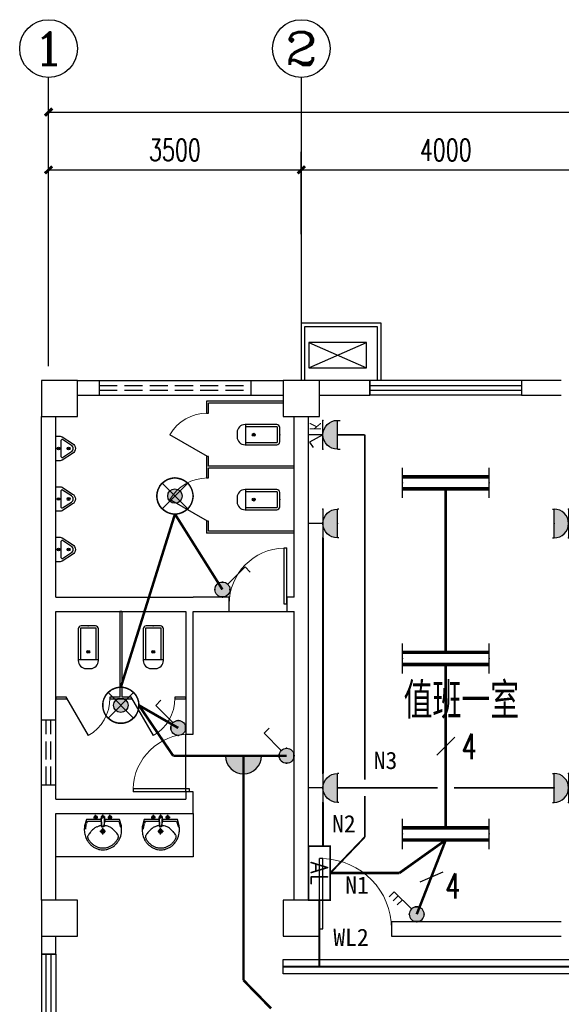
# Model space of a CAD drawing. Extents: x 427948 to 764348, y 274849 to 601549.
# Tile 86 of 212: x 621049 to 628549, y 430300 to 443944. Entities that reach past the tile are written whole.
import ezdxf
from ezdxf.enums import TextEntityAlignment as Align

# ---------------------------------------------------------------- set-up
doc = ezdxf.new("R2010")
doc.units = 0
doc.header["$LTSCALE"] = 1000
doc.header["$MEASUREMENT"] = 0
doc.linetypes.add('DASH', pattern=[0.35, 0.25, -0.1])
doc.layers.get('0').update_dxf_attribs({"linetype": 'CONTINUOUS'})
doc.layers.get('Defpoints').update_dxf_attribs({"linetype": 'CONTINUOUS'})
for name, color, linetype in [('AXIS', 3, 'CONTINUOUS'), ('AXIS_TEXT', 7, 'CONTINUOUS'), ('CABLETRAY', 4, 'CONTINUOUS'), ('COLUMN', 9, 'CONTINUOUS'), ('DIM-照明', 3, 'CONTINUOUS'), ('EQUIP-插座', 3, 'CONTINUOUS'), ('EQUIP-照明', 3, 'CONTINUOUS'), ('EQUIP-箱柜', 3, 'CONTINUOUS'), ('LATRINE', 6, 'CONTINUOUS'), ('LVTRY', 6, 'CONTINUOUS'), ('PUB_TEXT', 7, 'CONTINUOUS'), ('TEL_TEXT', 7, 'CONTINUOUS'), ('WALL', 2, 'CONTINUOUS'), ('WINDOW', 4, 'CONTINUOUS'), ('WIRE-动力', 2, 'CONTINUOUS'), ('WIRE-照明', 1, 'CONTINUOUS'), ('可见线', 3, 'CONTINUOUS'), ('空调管', 8, 'CONTINUOUS')]:
    doc.layers.add(name, color=color, linetype=linetype)
doc.styles.add('_HZTXT', font='txt.shx', dxfattribs={"width": 0.8, "bigfont": 'HZTXT.shx'})
doc.styles.add('_TCH_AXIS', font='COMPLEX', dxfattribs={"bigfont": 'GBCBIG'})
doc.styles.add('_TCH_DIM_T3', font='SIMPLEX', dxfattribs={"width": 0.705882, "bigfont": 'GBCBIG'})
doc.styles.add('_TEL_ATTDEF', font='GBENOR', dxfattribs={"width": 0.8, "height": 3, "bigfont": 'GBCBIG'})
doc.styles.add('_TEL_DIM', font='SIMPLEX', dxfattribs={"width": 0.8, "height": 3.5, "bigfont": 'HZTXT'})
doc.styles.add('COMPLEX', font='COMPLEX')
doc.styles.get("Standard").update_dxf_attribs({"font": 'txt.shx'})
doc.styles.add('宋体', font='txt', dxfattribs={"width": 0.75})
doc.dimstyles.new('_TCH_ARCH&&100', dxfattribs={"dimtxt": 297.5, "dimasz": 100, "dimexe": 250, "dimexo": 300, "dimgap": 126.25, "dimtad": 1, "dimdec": 0, "dimzin": 0, "dimdsep": 46, "dimtxsty": '_TCH_DIM_T3', "dimblk": 'ARCHTICK', "dimcen": 0.09, "dimclrt": 7, "dimazin": 2, "dimtfac": 1, "dimtdec": 0, "dimtix": 1, "dimtmove": 2, "dimatfit": 3, "dimfxl": 1, "dimtolj": 1, "dimtzin": 0, "dimarcsym": 0})

# ---------------------------------------------------------------- blocks, each defined once
blk = doc.blocks.new('$equip$00001160')
for p, q in [((-1.2, 0.417), (-1.2, -0.417)), ((1.2, 0.417), (1.2, -0.417)), ((-1.2, 0.167), (1.2, 0.167)), ((-1.2, -0.167), (1.2, -0.167))]:
    blk.add_line(p, q)
at = {"const_width": 0.1}
for points in [[(-1.2, 0.167), (1.2, 0.167)], [(-1.2, -0.167), (1.2, -0.167)]]:
    blk.add_lwpolyline(points, dxfattribs=at)
at = {"layer": 'EQUIP-照明'}
for p in [(-1.2, 0), (0, 0.167), (1.2, 0), (0, -0.167)]:
    blk.add_point(p, dxfattribs=at)
at = {"layer": 'EQUIP-照明', "flags": 9}
blk.add_attdef('A', (0, 0), '', height=0.00002, dxfattribs=at)
blk = doc.blocks.new('$equip$00002701')
for p, q in [((-0.75, 0.6), (-0.75, 0)), ((0.75, 0.6), (-0.75, 0.6)), ((0.75, 0), (0.75, 0.6)), ((-0.75, 0), (0.75, 0))]:
    blk.add_line(p, q)
at = {"const_width": 0.04}
blk.add_lwpolyline([(-0.75, 0.6), (-0.75, 0), (0.75, 0), (0.75, 0.6), (-0.75, 0.6), (-0.75, 0)], dxfattribs=at)
for p in [(0, 0.6), (-0.75, 0.3), (0.75, 0.3), (0, 0)]:
    blk.add_point(p)
at = {"color": 7}
blk.add_attdef('$TEXT$', text='', height=0.5, dxfattribs=at).set_placement((0, 0.3), align=Align.MIDDLE_CENTER)
at = {"color": 7, "style": '_TEL_DIM', "flags": 1}
for tag in ['A', 'REMARK']:
    blk.add_attdef(tag, text='', height=0.00002, dxfattribs=at).set_placement((0, 0), align=Align.MIDDLE_CENTER)
blk = doc.blocks.new('$equip$00001241')
for p, q in [((-0.5, 1), (-0.5, 1.1)), ((0.5, 1), (0.5, 1.1)), ((-0.5, 1), (0.5, 1)), ((-0.5, 0.5), (0.5, 0.5)), ((0, 0.5), (-0.255, 0.037)), ((0, 0.5), (0, 0)), ((-0.255, 0.037), (-0.441, 0.158))]:
    blk.add_line(p, q)
blk.add_arc((0, 0.999), 0.5, 180, 0)
for points in [[(0.433, 0.75), (-0.433, 0.75), (0.5, 1), (-0.5, 1)], [(0.25, 0.567), (-0.25, 0.567), (0.433, 0.75), (-0.433, 0.75)], [(0, 0.5), (0, 0.5), (0.25, 0.567), (-0.25, 0.567)]]:
    blk.add_solid(points)
at = {"layer": 'EQUIP-照明'}
for p in [(0, 1), (-0.5, 0.5), (0.5, 0.5), (0, 0)]:
    blk.add_point(p, dxfattribs=at)
at = {"layer": 'EQUIP-照明', "flags": 9}
blk.add_attdef('A', (0, 0), '', height=0.00002, dxfattribs=at)
blk = doc.blocks.new('$equip_U$00000075(ZDY)')
for p in [(0, 1), (-0.5, 0.5), (0.5, 0.5)]:
    blk.add_point(p)
at = {"color": 0}
blk.add_blockref('$equip$00001241', (0, 0), dxfattribs=at)
at = {"color": 7, "style": '_TEL_DIM'}
blk.add_attdef('$TEXT$', text='', height=0.4, dxfattribs=at).set_placement((0.294, 0.235), align=Align.MIDDLE_CENTER)
at = {"color": 7, "style": '_TEL_DIM', "flags": 1}
for tag in ['A', 'REMARK']:
    blk.add_attdef(tag, text='', height=0.00002, dxfattribs=at).set_placement((0, 0), align=Align.MIDDLE_CENTER)
blk = doc.blocks.new('$equip_U$00000077(PC-ZDY)')
for p in [(0, 1), (-0.5, 0.5), (0.5, 0.5)]:
    blk.add_point(p)
ref = blk.add_blockref('$equip_U$00000075(ZDY)', (0, 0))
ref.add_attrib('$TEXT$', 'K', dxfattribs={"color": 7, "height": 0.4, "style": '_TEL_ATTDEF'}).set_placement((0.294, 0.235), align=Align.MIDDLE_CENTER)
at = {"color": 7, "style": '_TEL_DIM', "flags": 1}
for tag in ['A', 'REMARK']:
    blk.add_attdef(tag, text='', height=0.00002, dxfattribs=at).set_placement((0, 0), align=Align.MIDDLE_CENTER)
blk = doc.blocks.new('$equip$00001964')
for p, q in [((0.147, 0.356), (0.625, 0.833)), ((0.625, 0.833), (0.766, 0.692)), ((0.399, 0.607), (0.54, 0.466)), ((0.512, 0.72), (0.653, 0.579))]:
    blk.add_line(p, q)
blk.add_circle((0, 0.208), 0.208)
for p in [(0, 0.417), (-0.208, 0.208), (0, 0), (0.208, 0.208)]:
    blk.add_point(p)
for points in [[(-0.18, 0.313), (0.18, 0.313), (-0.208, 0.208), (0.208, 0.208)], [(-0.104, 0.389), (0.104, 0.389), (-0.18, 0.313), (0.18, 0.313)], [(0, 0.417), (0, 0.417), (-0.104, 0.389), (0.104, 0.389)], [(-0.18, 0.104), (0.18, 0.104), (-0.208, 0.208), (0.208, 0.208)], [(-0.104, 0.028), (0.104, 0.028), (-0.18, 0.104), (0.18, 0.104)], [(0, 0), (0, 0), (-0.104, 0.028), (0.104, 0.028)]]:
    blk.add_solid(points)
at = {"layer": 'TEL_TEXT', "style": '_TEL_DIM', "flags": 1}
blk.add_attdef('A', text='', height=0.00002, dxfattribs=at).set_placement((0, 0), align=Align.MIDDLE_CENTER)
blk = doc.blocks.new('$equip$00001237')
for p, q in [((-0.5, 1.05), (-0.5, 1)), ((0.5, 1.05), (0.5, 1)), ((-0.5, 1), (0.5, 1)), ((0.5, 0.5), (-0.5, 0.5)), ((0, 0.5), (0, 0))]:
    blk.add_line(p, q)
blk.add_arc((0, 1), 0.5, 180, 0)
for p in [(0, 1), (-0.5, 0.5), (0.5, 0.5), (0, 0)]:
    blk.add_point(p)
for points in [[(0.433, 0.75), (-0.433, 0.75), (0.5, 1), (-0.5, 1)], [(0.25, 0.567), (-0.25, 0.567), (0.433, 0.75), (-0.433, 0.75)], [(0, 0.5), (0, 0.5), (0.25, 0.567), (-0.25, 0.567)]]:
    blk.add_solid(points)
at = {"flags": 9}
blk.add_attdef('A', (0, 0), '', height=0.00002, dxfattribs=at)
blk = doc.blocks.new('$TELECSYS$00000095')
blk.add_line((0.4, 0.4), (-0.4, -0.4))
at = {"width": 0.8}
blk.add_attdef('N', text='', height=1, dxfattribs=at).set_placement((-0.017, 1.056), align=Align.MIDDLE)
blk = doc.blocks.new('$TelecSys$00000152')
blk.add_blockref('$TELECSYS$00000095', (0, 0))
at = {"style": '_TEL_DIM', "width": 0.7}
blk.add_attdef('N', text='', height=0.875, dxfattribs=at).set_placement((-0.015, 0.924), align=Align.MIDDLE)
blk = doc.blocks.new('ADFGSFG')
at = {"layer": '空调管'}
for p, q in [((1422, -102), (622, 248)), ((1422, 248), (622, -102))]:
    blk.add_line(p, q, dxfattribs=at)
blk.add_lwpolyline([(622, 248), (1422, 248), (1422, -102), (622, -102), (622, 248)], dxfattribs=at)
blk = doc.blocks.new('_ArchTick')
at = {"color": 0, "linetype": 'ByBlock', "const_width": 0.4}
blk.add_lwpolyline([(-0.5, -0.5), (0.5, 0.5)], dxfattribs=at)
blk = doc.blocks.new('*D245')
at = {"layer": 'AXIS', "color": 0, "lineweight": -2}
for p, q in [((621449, 440974), (621449, 442114)), ((624949, 440974), (624949, 442114)), ((621449, 441864), (624949, 441864))]:
    blk.add_line(p, q, dxfattribs=at)
at = {"layer": 'Defpoints', "color": 0}
for p in [(624949, 441864), (621449, 440674), (624949, 440674)]:
    blk.add_point(p, dxfattribs=at)
at = {"layer": 'AXIS', "color": 0, "lineweight": -2, "xscale": 100, "yscale": 100, "zscale": 100, "rotation": 180}
blk.add_blockref('_ArchTick', (621449, 441864), dxfattribs=at)
at = {"layer": 'AXIS', "color": 0, "lineweight": -2, "xscale": 100, "yscale": 100, "zscale": 100}
blk.add_blockref('_ArchTick', (624949, 441864), dxfattribs=at)
at = {"layer": 'AXIS', "color": 7, "insert": (623199, 442139), "char_height": 297.5, "attachment_point": 5, "style": '_TCH_DIM_T3'}
blk.add_mtext('\\A1;3500', dxfattribs=at)
blk = doc.blocks.new('*D246')
at = {"layer": 'AXIS', "color": 0, "lineweight": -2}
for p, q in [((624949, 440974), (624949, 442114)), ((628949, 440974), (628949, 442114)), ((624949, 441864), (628949, 441864))]:
    blk.add_line(p, q, dxfattribs=at)
at = {"layer": 'Defpoints', "color": 0}
for p in [(628949, 441864), (624949, 440674), (628949, 440674)]:
    blk.add_point(p, dxfattribs=at)
at = {"layer": 'AXIS', "color": 0, "lineweight": -2, "xscale": 100, "yscale": 100, "zscale": 100, "rotation": 180}
blk.add_blockref('_ArchTick', (624949, 441864), dxfattribs=at)
at = {"layer": 'AXIS', "color": 0, "lineweight": -2, "xscale": 100, "yscale": 100, "zscale": 100}
blk.add_blockref('_ArchTick', (628949, 441864), dxfattribs=at)
at = {"layer": 'AXIS', "color": 7, "insert": (626949, 442139), "char_height": 297.5, "attachment_point": 5, "style": '_TCH_DIM_T3'}
blk.add_mtext('\\A1;4000', dxfattribs=at)
blk = doc.blocks.new('*D252')
at = {"layer": 'AXIS', "color": 0, "lineweight": -2}
for p, q in [((621449, 440974), (621449, 442914)), ((651449, 440974), (651449, 442914)), ((621449, 442664), (651449, 442664))]:
    blk.add_line(p, q, dxfattribs=at)
at = {"layer": 'Defpoints', "color": 0}
for p in [(651449, 442664), (621449, 440674), (651449, 440674)]:
    blk.add_point(p, dxfattribs=at)
at = {"layer": 'AXIS', "color": 0, "lineweight": -2, "xscale": 100, "yscale": 100, "zscale": 100, "rotation": 180}
blk.add_blockref('_ArchTick', (621449, 442664), dxfattribs=at)
at = {"layer": 'AXIS', "color": 0, "lineweight": -2, "xscale": 100, "yscale": 100, "zscale": 100}
blk.add_blockref('_ArchTick', (651449, 442664), dxfattribs=at)
at = {"layer": 'AXIS', "color": 7, "insert": (636449, 442939), "char_height": 297.5, "attachment_point": 5, "style": '_TCH_DIM_T3'}
blk.add_mtext('\\A1;30000', dxfattribs=at)
blk = doc.blocks.new('_FZHK')
blk.add_lwpolyline([(-0.5, -0.5), (0.5, -0.5), (0.5, 0.5), (-0.5, 0.5)], close=True)
blk = doc.blocks.new('$TCHSYS$WIN2D')
for p, q in [((-0.5, 0.5), (0.5, 0.5)), ((-0.5, 0.5), (-0.5, -0.5)), ((0.5, 0.5), (0.5, -0.5)), ((0.5, 0.1667), (-0.5, 0.1667)), ((0.5, -0.1667), (-0.5, -0.1667)), ((-0.5, -0.5), (0.5, -0.5))]:
    blk.add_line(p, q)
blk = doc.blocks.new('$DorLib2D$00000001')
for p, q in [((0.45, 0.975), (0.5, 0.975)), ((0.45, 0), (0.45, 0.975)), ((0.5, 0), (0.5, 0.975)), ((0.5, 0), (0.45, 0))]:
    blk.add_line(p, q)
at = {"lineweight": 13}
blk.add_arc((0.475, 0), 0.975, 91.4693, 180, dxfattribs=at)
blk = doc.blocks.new('_AXISO')
blk.add_circle((0, 0), 0.5)
at = {"layer": 'AXIS_TEXT', "style": 'COMPLEX', "width": 1.041667}
blk.add_attdef('A', text='', height=0.56, dxfattribs=at).set_placement((-0.25, -0.28), (0.25, -0.28), align=Align.FIT)
blk = doc.blocks.new('$lvtry$00000200')
at = {"color": 0}
for p, q in [((-110, -40, 0), (-110, -470, 0)), ((100, -30, 0), (-100, -30, 0)), ((110, -470, 0), (110, -40, 0))]:
    blk.add_line(p, q, dxfattribs=at)
at = {"color": 0, "elevation": 0}
blk.add_lwpolyline([(100, 0), (-100, 0, 0.414214), (-140, -40), (-140, -480, 0.414214), (-30, -590), (30, -590, 0.414214), (140, -480), (140, -40, 0.414214)], format="xyb", close=True, dxfattribs=at)
blk.add_lwpolyline([(140, -470), (-140, -470)], dxfattribs=at)
at = {"color": 0}
blk.add_circle((0, -359, 0), 20, dxfattribs=at)
for centre, start, end in [((-100, -40, 0), 90, 180), ((100, -40, 0), 0, 90)]:
    blk.add_arc(centre, 10, start, end, dxfattribs=at)
for p in [(0, 0), (0, -359, 0)]:
    blk.add_point(p, dxfattribs=at)
blk = doc.blocks.new('$TCHSYS$APDOOR2D')
blk.add_line((0.5, 0), (0, 0.866))
at = {"lineweight": 13}
blk.add_arc((0.5, 0), 1, 120, 180, dxfattribs=at)
blk = doc.blocks.new('$lvtry$00000219')
at = {"color": 0}
for p, q in [((-124, -91, 0), (-43, -216, 0)), ((-116, -76, 0), (116, -76, 0)), ((43, -216, 0), (124, -91, 0))]:
    blk.add_line(p, q, dxfattribs=at)
at = {"color": 0, "elevation": 0}
blk.add_lwpolyline([(69, -231, -0.57735), (-69, -231), (-162, -88, -0.145378), (-170, -61), (-170, 0), (170, 0), (170, -61, -0.145378), (162, -88)], format="xyb", close=True, dxfattribs=at)
at = {"color": 0}
for centre, radius in [((0, -38, 0), 17.7), ((0, -177, 0), 20)]:
    blk.add_circle(centre, radius, dxfattribs=at)
for centre, radius, start, end in [((-116, -86, 0), 10, 90, 213.0863), ((116, -86, 0), 10, 326.9137, 90), ((0, -191, 0), 50, 210, 330)]:
    blk.add_arc(centre, radius, start, end, dxfattribs=at)
for p in [(0, -38, 0), (0, -177, 0)]:
    blk.add_point(p, dxfattribs=at)
blk = doc.blocks.new('$lvtry$00000192')
for p, q in [((-108, -66, 0), (-109, 3, 0)), ((111, -66, 0), (110, 4, 0)), ((-256, -140, 0), (-246, -114, 0)), ((-236, -86, 0), (-246, -114, 0)), ((-234, -86, 0), (-26, -86, 0)), ((-143, -32, 0), (-74, -31, 0)), ((-29, -62, 0), (-28, -68, 0)), ((-28, -68, 0), (-17, -160, 0)), ((-23, -21, 0), (-17, -160, 0)), ((-22, -40, 0), (1, -40, 0)), ((23, -40, 0), (1, -40, 0)), ((25, -22, 0), (15, -161, 0)), ((30, -62, 0), (15, -161, 0)), ((26, -86, 0), (244, -86, 0)), ((76, -31, 0), (145, -31, 0)), ((244, -86, 0), (272, -164, 0)), ((244, -86, 0), (264, -140, 0)), ((-256, -140, 0), (-264, -185, 0)), ((-264, -185, 0), (-264, -190, 0)), ((-42, -220, 0), (44, -219, 0)), ((-17, -151, 0), (-1, -151, 0)), ((-17, -160, 0), (-1, -160, 0)), ((16, -151, 0), (-1, -151, 0)), ((15, -161, 0), (-1, -160, 0)), ((1, -263, 0), (0, -177, 0))]:
    blk.add_line(p, q)
at = {"elevation": 0}
blk.add_lwpolyline([(-29, -62), (-249, -62), (-276, -148, 0.044851), (-281, -206, 0.06689), (-276, -244, 0.023023), (-257, -305, 0.044853), (-243, -334, 0.043799), (-214, -374, 0.044001), (-179, -408, 0.042834), (-139, -435, 0.043018), (-94, -456, 0.042273), (-46, -468, 0.042347), (3, -472, 0.04234), (52, -468, 0.042268), (100, -456, 0.043003), (145, -436, 0.042821), (186, -409, 0.043985), (221, -375, 0.043782), (250, -335, 0.044843), (274, -286, 0.059205), (284, -246, 0.030672), (287, -189, 0.04375), (284, -150), (284, -150), (284, -148), (256, -62), (30, -62), (30, -59), (25, -22), (1, -21), (-23, -21), (-29, -58)], format="xyb", close=True, dxfattribs=at)
for centre, radius in [((-108, -32, 0), 23.8), ((-108, -32, 0), 14.2), ((110, -31, 0), 23.8), ((110, -31, 0), 14.2), ((1, -220, 0), 28.5), ((1, -220, 0), 19)]:
    blk.add_circle(centre, radius)
for centre, radius, start, end in [((0, -10, 0), 6.83, 79.8328, 278.7823), ((2, -10, 0), 6.83, 259.8328, 98.7823), ((7, -422, 0), 271, 137.4608, 149.5466), ((186, -586, 0), 514, 131.4907, 137.4608), ((-23, -350, 0), 199, 122.0285, 131.4907), ((-5, -378, 0), 232, 111.757, 122.0285), ((8, -413, 0), 269, 102.1867, 111.757), ((-38, -199, 0), 51, 92.3066, 102.1867), ((-31, -377, 0), 229, 87.3151, 92.3066), ((42, -362, 0), 216, 92.3066, 95.9177), ((35, -183, 0), 37.4, 84.4115, 92.3066), ((19, -341, 0), 196, 72.8891, 84.4115), ((-5, -420, 0), 279, 63.1741, 72.8891), ((42, -328, 0), 175, 53.2408, 63.1741), ((-199, -650, 0), 577, 47.667, 53.2408), ((6, -425, 0), 273, 33.1938, 47.667), ((-208, -295, 0), 22, 149.5466, 185.8883), ((-197, -294, 0), 33.4, 185.8883, 200.4186), ((-121, -266, 0), 114, 200.4186, 208.9861), ((-48, -226, 0), 198, 208.9861, 220.7228), ((9, -177, 0), 272, 220.7228, 230.792), ((2, -185, 0), 262, 230.792, 240.6116), ((5, -185, 0), 262, 299.0751, 308.8916), ((6, -186, 0), 261, 308.8916, 318.9572), ((31, -208, 0), 228, 318.9572, 329.6928), ((131, -266, 0), 112, 329.6928, 339.2553), ((211, -291, 0), 27.9, 352.9103, 33.1938), ((189, -288, 0), 49.9, 339.2553, 352.9103), ((2, -186, 0), 261, 240.6116, 250.459), ((4, -179, 0), 268, 250.459, 260.1468), ((4, -180, 0), 267, 260.1468, 269.8461), ((4, -180, 0), 267, 269.8461, 279.544), ((4, -179, 0), 268, 279.544, 289.2308), ((6, -186, 0), 261, 289.2308, 299.0751)]:
    blk.add_arc(centre, radius, start, end)
for p in [(1, -40, 0), (1, -220, 0)]:
    blk.add_point(p)
blk = doc.blocks.new('$equip$00002828')
for p, q in [((0.354, 0.354), (-0.354, -0.354)), ((-0.354, 0.354), (0.354, -0.354))]:
    blk.add_line(p, q)
at = {"const_width": 0.04}
blk.add_lwpolyline([(0.5, 0, -1), (-0.5, 0, -1), (0.5, 0, 1)], format="xyb", dxfattribs=at)
for radius in [0.5, 0.2]:
    blk.add_circle((0, 0), radius)
for p in [(0, 0.5), (-0.5, 0), (0.5, 0), (0, -0.5)]:
    blk.add_point(p)
for points in [[(-0.173, 0.1), (0.173, 0.1), (-0.2, 0), (0.2, 0)], [(-0.173, -0.1), (0.173, -0.1), (-0.2, 0), (0.2, 0)], [(-0.1, 0.173), (0.1, 0.173), (-0.173, 0.1), (0.173, 0.1)], [(0, 0.2), (0, 0.2), (-0.1, 0.173), (0.1, 0.173)], [(-0.1, -0.173), (0.1, -0.173), (-0.173, -0.1), (0.173, -0.1)], [(0, -0.2), (0, -0.2), (-0.1, -0.173), (0.1, -0.173)]]:
    blk.add_solid(points)
at = {"color": 7, "style": '_TEL_DIM', "flags": 1}
for tag in ['A', 'REMARK']:
    blk.add_attdef(tag, text='', height=0.00002, dxfattribs=at).set_placement((0, 0), align=Align.MIDDLE_CENTER)
blk = doc.blocks.new('$equip$00001168')
blk.add_line((-0.5, 0), (0.5, 0))
blk.add_arc((0, 0), 0.5, 180, 0)
for p in [(-0.5, 0), (0, 0), (0.5, 0), (0, -0.5)]:
    blk.add_point(p)
for points in [[(0.433, -0.25), (-0.433, -0.25), (0.5, 0), (-0.5, 0)], [(0.25, -0.433), (-0.25, -0.433), (0.433, -0.25), (-0.433, -0.25)], [(0, -0.5), (0, -0.5), (0.25, -0.433), (-0.25, -0.433)]]:
    blk.add_solid(points)
at = {"flags": 9}
blk.add_attdef('A', (0, 0), '', height=0.00002, dxfattribs=at)
blk = doc.blocks.new('$equip$00001962')
for p, q in [((0.147, 0.356), (0.625, 0.833)), ((0.625, 0.833), (0.766, 0.692))]:
    blk.add_line(p, q)
blk.add_circle((0, 0.208), 0.208)
for p in [(0, 0.417), (-0.208, 0.208), (0, 0), (0.208, 0.208)]:
    blk.add_point(p)
for points in [[(-0.18, 0.313), (0.18, 0.313), (-0.208, 0.208), (0.208, 0.208)], [(-0.104, 0.389), (0.104, 0.389), (-0.18, 0.313), (0.18, 0.313)], [(0, 0.417), (0, 0.417), (-0.104, 0.389), (0.104, 0.389)], [(-0.18, 0.104), (0.18, 0.104), (-0.208, 0.208), (0.208, 0.208)], [(-0.104, 0.028), (0.104, 0.028), (-0.18, 0.104), (0.18, 0.104)], [(0, 0), (0, 0), (-0.104, 0.028), (0.104, 0.028)]]:
    blk.add_solid(points)
at = {"layer": 'TEL_TEXT', "style": '_TEL_DIM', "flags": 1}
blk.add_attdef('A', text='', height=0.00002, dxfattribs=at).set_placement((0, 0), align=Align.MIDDLE_CENTER)

msp = doc.modelspace()

# ---------------------------------------------------------------- linework, layer by layer
at = {"layer": 'AXIS'}
for p, q in [((621449.4, 439144.4), (621449.4, 443144.4)), ((624949.4, 439144.4), (624949.4, 443144.4))]:
    msp.add_line(p, q, dxfattribs=at)
at = {"layer": 'CABLETRAY'}
for p, q in [((624699.4, 430720.8), (624699.4, 430920.8)), ((624699.4, 430920.8), (631455, 430920.8)), ((631455, 430720.8), (624699.4, 430720.8))]:
    msp.add_line(p, q, dxfattribs=at)
at = {"layer": 'LATRINE'}
for p, q in [((624699.4, 438655.8), (623636.9, 438655.8)), ((623636.9, 438655.8), (623636.9, 438493.3)), ((624699.4, 438630.8), (623661.9, 438630.8)), ((623661.9, 438493.3), (623661.9, 438630.8)), ((623636.9, 438493.3), (623661.9, 438493.3)), ((623661.9, 437893.3), (623636.9, 437893.3)), ((623636.9, 437893.3), (623636.9, 437743.3)), ((623661.9, 437755.8), (623661.9, 437893.3)), ((623636.9, 437743.3), (623636.9, 437593.3)), ((624849.4, 437755.8), (623661.9, 437755.8)), ((624849.4, 437730.8), (623661.9, 437730.8)), ((623661.9, 437593.3), (623661.9, 437730.8)), ((624849.4, 437730.8), (624849.4, 437755.8)), ((623636.9, 437593.3), (623661.9, 437593.3)), ((623661.9, 436993.3), (623636.9, 436993.3)), ((623636.9, 436993.3), (623636.9, 436830.8)), ((623661.9, 436855.8), (623661.9, 436993.3)), ((624849.4, 436830.8), (623636.9, 436830.8)), ((624849.4, 436855.8), (623661.9, 436855.8)), ((624849.4, 436830.8), (624849.4, 436855.8)), ((622436.9, 435743.3), (622436.9, 434555.8)), ((622461.9, 435743.3), (622436.9, 435743.3)), ((622461.9, 435743.3), (622461.9, 434555.8)), ((621699.4, 434555.8), (621549.4, 434555.8)), ((621549.4, 434555.8), (621549.4, 434530.8)), ((621549.4, 434530.8), (621699.4, 434530.8)), ((621699.4, 434530.8), (621699.4, 434555.8)), ((622436.9, 434555.8), (622299.4, 434555.8)), ((622299.4, 434555.8), (622299.4, 434530.8)), ((622299.4, 434530.8), (622449.4, 434530.8)), ((622449.4, 434530.8), (622599.4, 434530.8)), ((622599.4, 434555.8), (622461.9, 434555.8)), ((622599.4, 434530.8), (622599.4, 434555.8)), ((623349.4, 434555.8), (623199.4, 434555.8)), ((623199.4, 434555.8), (623199.4, 434530.8)), ((623199.4, 434530.8), (623349.4, 434530.8)), ((623349.4, 434530.8), (623349.4, 434555.8))]:
    msp.add_line(p, q, dxfattribs=at)
at = {"layer": 'LVTRY'}
msp.add_lwpolyline([(621549.4, 432943.3), (623449.4, 432943.3), (623449.4, 432343.3), (621549.4, 432343.3)], close=True, dxfattribs=at)
at = {"layer": 'WALL'}
for p, q in [((621849.4, 438943.3), (624699.4, 438943.3)), ((625899.4, 438943.3), (625199.4, 438943.3)), ((625899.4, 438743.3), (625899.4, 438943.3)), ((628549.4, 438943.3), (627999.4, 438943.3)), ((627999.4, 438943.3), (627999.4, 438743.3)), ((621849.4, 438743.3), (624699.4, 438743.3)), ((625199.4, 438743.3), (625899.4, 438743.3)), ((627999.4, 438743.3), (628549.4, 438743.3)), ((621349.4, 435843.3), (621349.4, 438443.3)), ((621549.4, 435943.3), (621549.4, 438443.3)), ((624849.4, 435943.3), (624849.4, 438443.3)), ((625049.4, 435843.3), (625049.4, 438443.3)), ((621349.4, 433043.3), (621349.4, 435843.3)), ((621549.4, 435943.3), (623449.4, 435943.3)), ((623949.4, 435943.3), (623449.4, 435943.3)), ((623949.4, 435743.3), (623949.4, 435943.3)), ((624849.4, 435943.3), (624749.4, 435943.3)), ((624749.4, 435943.3), (624749.4, 435743.3)), ((625049.4, 431743.3), (625049.4, 435843.3)), ((621549.4, 435743.3), (623349.4, 435743.3)), ((621549.4, 433143.3), (621549.4, 435743.3)), ((623349.4, 435743.3), (623349.4, 434043.3)), ((623449.4, 435743.3), (623949.4, 435743.3)), ((623449.4, 434043.3), (623449.4, 435743.3)), ((624749.4, 435743.3), (624849.4, 435743.3)), ((624849.4, 431743.3), (624849.4, 435743.3)), ((623349.4, 434043.3), (623449.4, 434043.3)), ((623449.4, 433243.3), (623349.4, 433243.3)), ((623349.4, 433243.3), (623349.4, 433143.3)), ((623449.4, 432943.3), (623449.4, 433243.3)), ((621549.4, 433143.3), (623349.4, 433143.3)), ((621349.4, 431743.3), (621349.4, 433043.3)), ((621549.4, 431743.3), (621549.4, 432943.3)), ((621549.4, 432943.3), (623449.4, 432943.3)), ((628549.4, 431443.3), (626199.4, 431443.3)), ((626199.4, 431443.3), (626199.4, 431243.3)), ((621349.4, 431243.3), (621349.4, 430993.3)), ((621549.4, 430993.3), (621549.4, 431243.3)), ((626199.4, 431243.3), (628549.4, 431243.3)), ((621349.4, 430993.3), (621549.4, 430993.3))]:
    msp.add_line(p, q, dxfattribs=at)
at = {"layer": 'WINDOW', "linetype": 'DASH'}
for p, q in [((622149.4, 438943.3, 900), (622149.4, 438743.3, 900)), ((622149.4, 438876.6, 900), (624249.4, 438876.6, 900)), ((624249.4, 438943.3, 900), (624249.4, 438743.3, 900)), ((622149.4, 438809.9, 900), (624249.4, 438809.9, 900)), ((621349.4, 434243.3, 900), (621549.4, 434243.3, 900)), ((621416, 433343.3, 900), (621416, 434243.3, 900)), ((621482.7, 433343.3, 900), (621482.7, 434243.3, 900)), ((621349.4, 433343.3, 900), (621549.4, 433343.3, 900))]:
    msp.add_line(p, q, dxfattribs=at)
at = {"layer": 'WINDOW'}
for p, q in [((623949.4, 435743.3), (624749.4, 435743.3)), ((623349.4, 433243.3), (623349.4, 434043.3))]:
    msp.add_line(p, q, dxfattribs=at)
at = {"layer": 'WIRE-动力', "linetype": 'Continuous', "const_width": 25}
for points in [[(625449.4, 438191.8), (625828.2, 438191.8)], [(625828.2, 438191.8), (625828.2, 433410.9)], [(625249.4, 436762.6), (625249.4, 433498.4)], [(625449.4, 433298.4), (626836.9, 433298.4)], [(627061.9, 433298.4), (628449.4, 433298.4)], [(625249.4, 433098.4), (625249.4, 432493.3)], [(625828.2, 433185.9), (625828.2, 432617.7)], [(625828.2, 432617.7), (625349.4, 432118.3)], [(625199.4, 431743.3), (625199.4, 430820.8)], [(624699.4, 430820.8), (651199.4, 430820.8)]]:
    msp.add_lwpolyline(points, dxfattribs=at)
at = {"layer": 'WIRE-照明', "linetype": 'Continuous', "const_width": 35}
for points in [[(626949.4, 437443.3), (626949.4, 435176.6)], [(622449.4, 434693.3), (623199.4, 437093.3)], [(623856.8, 436047.4), (623199.4, 437093.3)], [(626949.4, 432743.3), (626949.4, 435009.9)], [(623245.2, 434129.5), (622699.4, 434443.3)], [(623175, 433743.3), (622699.4, 434443.3)], [(624149.4, 433743.3), (623175, 433743.3)], [(624149.4, 433743.3), (624149.4, 430632.5)], [(624745.2, 433743.3), (624149.4, 433743.3)], [(626306.5, 432118.3), (626949.4, 432576.6)], [(626547.6, 431547.4), (626949.4, 432576.6)], [(625349.4, 432118.3), (626306.5, 432118.3)], [(624149.4, 430632.5), (624529.4, 430243.3)]]:
    msp.add_lwpolyline(points, dxfattribs=at)
at = {"layer": '可见线'}
for points in [[(624949.4, 438943.3), (624949.4, 439743.3), (625349.4, 439743.3), (625849.4, 439743.3), (626049.4, 439743.3), (626049.4, 438943.3)], [(624999.4, 438943.3), (624999.4, 439693.3), (625349.4, 439693.3), (625849.4, 439693.3), (625999.4, 439693.3), (625999.4, 438943.3)]]:
    msp.add_lwpolyline(points, dxfattribs=at)

# ---------------------------------------------------------------- block references
at = {"layer": 'AXIS'}
ref = msp.add_blockref('_AXISO', (621449.4, 443544.4), dxfattribs=dict(at, xscale=800, yscale=800, zscale=800))
ref.add_attrib('A', '1', dxfattribs={"layer": 'AXIS_TEXT', "height": 452.5, "style": '_TCH_AXIS', "width": 2.333333}).set_placement((621223.1, 443318.1), (621675.6, 443318.1), align=Align.FIT)
ref = msp.add_blockref('_AXISO', (624949.4, 443544.4), dxfattribs=dict(at, xscale=800, yscale=800, zscale=800))
ref.add_attrib('A', '2', dxfattribs={"layer": 'AXIS_TEXT', "height": 452.5, "style": '_TCH_AXIS', "width": 1.5}).set_placement((624723.1, 443318.1), (625175.6, 443318.1), align=Align.FIT)
at = {"layer": 'COLUMN', "xscale": 500, "yscale": 500, "zscale": 500}
for p in [(621599.4, 438693.3), (624949.4, 438693.3), (621599.4, 431493.3), (624949.4, 431493.3)]:
    msp.add_blockref('_FZHK', p, dxfattribs=at)
at = {"layer": 'DIM-照明'}
ref = msp.add_blockref('$TelecSys$00000152', (626949.4, 433876.6), dxfattribs=dict(at, xscale=-309.4606542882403, yscale=309.4606542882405, zscale=309.4606542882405, rotation=269.9999992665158))
ref.add_attrib('N', '4', dxfattribs={"layer": '0', "color": 7, "height": 350, "style": '_TEL_DIM', "width": 0.7}).set_placement((627272.6, 433871.3), align=Align.MIDDLE)
ref = msp.add_blockref('$TelecSys$00000152', (626748.5, 432062), dxfattribs=dict(at, xscale=-309.4606542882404, yscale=309.4606542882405, zscale=309.4606542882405, rotation=248.6771696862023))
ref.add_attrib('N', '4', dxfattribs={"layer": '0', "color": 7, "height": 350, "style": '_TEL_DIM', "width": 0.7}).set_placement((627047.7, 431939.5), align=Align.MIDDLE)
at = {"layer": 'EQUIP-插座', "yscale": 400, "zscale": 400}
for name, p, xscale, rotation in [('$equip_U$00000077(PC-ZDY)', (625049.4, 438191.8), -400, 270), ('$equip$00001237', (625049.4, 436962.6), -400, 270), ('$equip$00001237', (628849.4, 436962.6), 400, 90.00000000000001), ('$equip$00001237', (625049.4, 433298.4), -400, 270), ('$equip$00001237', (628849.4, 433298.4), 400, 90.00000000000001)]:
    msp.add_blockref(name, p, dxfattribs=dict(at, xscale=xscale, rotation=rotation))
at = {"layer": 'EQUIP-照明', "yscale": 500, "zscale": 500}
for name, p, xscale, rotation in [('$equip$00001160', (626949.4, 437526.6), -500, 180), ('$equip$00001160', (626949.4, 435093.3), -500, 180), ('$equip$00001962', (623349.4, 434129.5), 500, 90), ('$equip$00001962', (624849.4, 433743.3), 500, 90), ('$equip$00001160', (626949.4, 432659.9), -500, 180)]:
    msp.add_blockref(name, p, dxfattribs=dict(at, xscale=xscale, rotation=rotation))
for name, p, xscale in [('$equip$00002828', (623199.4, 437343.3), 500), ('$equip$00001962', (623856.8, 435943.3), 500), ('$equip$00002828', (622449.4, 434443.3), 500), ('$equip$00001168', (624149.4, 433743.3), 500), ('$equip$00001964', (626547.6, 431443.3), -500)]:
    msp.add_blockref(name, p, dxfattribs=dict(at, xscale=xscale))
at = {"layer": 'EQUIP-箱柜'}
ref = msp.add_blockref('$equip$00002701', (625049.4, 432118.3), dxfattribs=dict(at, xscale=-500, yscale=500, zscale=500, rotation=270))
ref.add_attrib('$TEXT$', 'AL', dxfattribs={"layer": '0', "color": 7, "height": 250, "rotation": 270, "style": '_TEL_ATTDEF'}).set_placement((625199.4, 432118.3), align=Align.MIDDLE_CENTER)
at = {"layer": 'LATRINE', "xscale": 600, "zscale": 25}
for p, yscale, rotation in [((623649.4, 438193.3), -600, 270), ((623649.4, 437293.3), -600, 270), ((621999.4, 434543.3), 600, 180), ((622899.4, 434543.3), 600, 180)]:
    msp.add_blockref('$TCHSYS$APDOOR2D', p, dxfattribs=dict(at, yscale=yscale, rotation=rotation))
at = {"layer": 'LVTRY'}
for name, p, rotation in [('$lvtry$00000200', (624649.4, 438193.3), 270), ('$lvtry$00000219', (621549.4, 438002.2), 90), ('$lvtry$00000219', (621549.4, 437302.2), 90), ('$lvtry$00000200', (624649.4, 437293.3), 270), ('$lvtry$00000219', (621549.4, 436602.2), 90)]:
    msp.add_blockref(name, p, dxfattribs=dict(at, rotation=rotation))
for p in [(621999.4, 435543.3), (622899.4, 435543.3)]:
    msp.add_blockref('$lvtry$00000200', p, dxfattribs=at)
at = {"layer": 'LVTRY', "xscale": 0.9107142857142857, "yscale": 1.023255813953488}
for p in [(622199.4, 432923.3), (622999.4, 432923.3)]:
    msp.add_blockref('$lvtry$00000192', p, dxfattribs=at)
at = {"layer": 'WALL', "xscale": -1}
msp.add_blockref('ADFGSFG', (626473.2, 439222.9), dxfattribs=at)
at = {"layer": 'WINDOW'}
for name, p, xscale, yscale, zscale in [('$TCHSYS$WIN2D', (626949.4, 438843.3), -2100, 200, -2100), ('$DorLib2D$00000001', (624349.4, 435843.3), 800, 800, 800), ('$DorLib2D$00000001', (625699.4, 431343.3), -1000, 1000, -1000)]:
    msp.add_blockref(name, p, dxfattribs=dict(at, xscale=xscale, yscale=yscale, zscale=zscale))
at = {"layer": 'WINDOW', "rotation": 90}
for name, p, xscale, yscale, zscale in [('$DorLib2D$00000001', (623399.4, 433643.3), -800, 800, -800), ('$TCHSYS$WIN2D', (621449.4, 430243.3), -1500, -200, -1500)]:
    msp.add_blockref(name, p, dxfattribs=dict(at, xscale=xscale, yscale=yscale, zscale=zscale))

# ---------------------------------------------------------------- texts
at = {"layer": 'EQUIP-照明', "style": '宋体'}
for s, p in [('N3', (626115.1, 433677.5)), ('N2', (625538.3, 432801.7)), ('N1', (625720.9, 431952.2)), ('WL2', (625637.2, 431228))]:
    msp.add_text(s, height=240, dxfattribs=at).set_placement(p, align=Align.MIDDLE)
at = {"layer": 'PUB_TEXT', "style": '_HZTXT', "width": 0.8}
msp.add_text('值班一室', height=500, dxfattribs=at).set_placement((626365.3, 434257.1))

# ---------------------------------------------------------------- dimensions: what is measured, and where the dimension line sits
at = {"layer": 'AXIS'}
for p1, p2, distance, picture, middle in [((621449.4, 440673.7), (651449.4, 440673.7), 1990.6, '*D252', (636449.4, 442939.3)), ((621449.4, 440673.7), (624949.4, 440673.7), 1190.6, '*D245', (623199.4, 442139.3)), ((624949.4, 440673.7), (628949.4, 440673.7), 1190.6, '*D246', (626949.4, 442139.3))]:
    dim = msp.add_aligned_dim(p1=p1, p2=p2, distance=distance, dimstyle='_TCH_ARCH&&100', dxfattribs=at)
    dim.commit()
    dim.dimension.update_dxf_attribs({"geometry": picture, "text_midpoint": middle})

doc.saveas('drawing.dxf')
